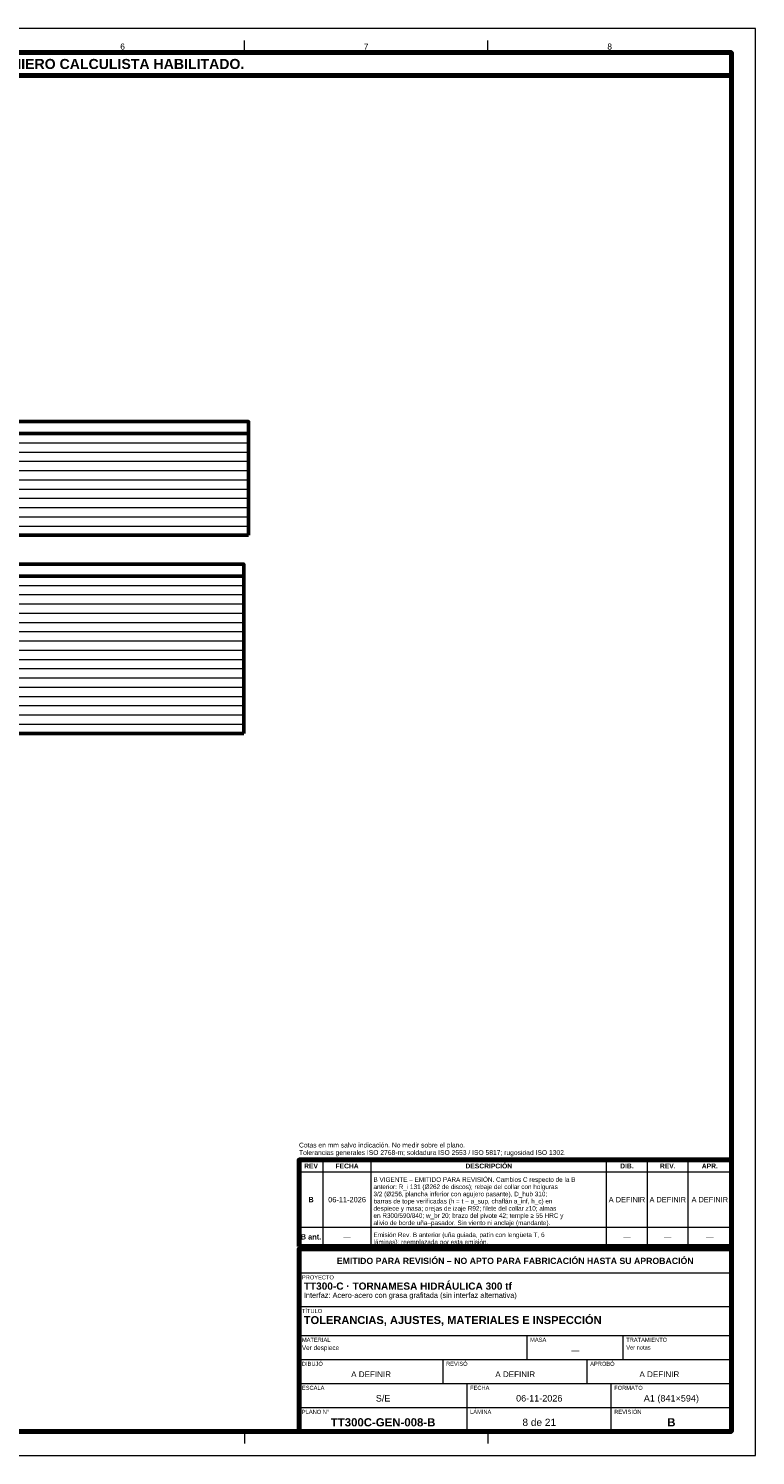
# Model space of a CAD drawing. Header units: millimetres. Extents: x 0 to 841, y 0 to 594.
# Tile 4 of 4: x 538 to 841, y 0 to 594. Entities that reach past the tile are written whole.
import ezdxf
from ezdxf.enums import TextEntityAlignment as Align

# ---------------------------------------------------------------- set-up
doc = ezdxf.new("R2010")
doc.units = ezdxf.units.MM
for name, color, linetype, lineweight in [('FINA', 7, 'CONTINUOUS', 18), ('MARCO', 7, 'CONTINUOUS', 70), ('TXT', 7, 'CONTINUOUS', 25), ('VIS', 7, 'CONTINUOUS', 50)]:
    doc.layers.add(name, color=color, linetype=linetype, lineweight=lineweight)
doc.styles.add('STD', font='LiberationSans-Regular.ttf')
doc.styles.add('STDB', font='LiberationSans-Bold.ttf')

msp = doc.modelspace()

# ---------------------------------------------------------------- linework, layer by layer
at = {"layer": 'FINA'}
for p, q in [((628.25, 584), (628.25, 589)), ((729.625, 584), (729.625, 589)), ((30, 425.4), (630, 425.4)), ((30, 421.55), (630, 421.55)), ((30, 417.7), (630, 417.7)), ((30, 413.85), (630, 413.85)), ((30, 410), (630, 410)), ((30, 406.15), (630, 406.15)), ((30, 402.3), (630, 402.3)), ((30, 398.45), (630, 398.45)), ((30, 394.6), (630, 394.6)), ((30, 390.75), (630, 390.75)), ((30, 386.9), (630, 386.9)), ((30, 366.05), (628, 366.05)), ((30, 362.2), (628, 362.2)), ((30, 358.35), (628, 358.35)), ((30, 354.5), (628, 354.5)), ((30, 350.65), (628, 350.65)), ((30, 346.8), (628, 346.8)), ((30, 342.95), (628, 342.95)), ((30, 339.1), (628, 339.1)), ((30, 335.25), (628, 335.25)), ((30, 331.4), (628, 331.4)), ((30, 327.55), (628, 327.55)), ((30, 323.7), (628, 323.7)), ((30, 319.85), (628, 319.85)), ((30, 316), (628, 316)), ((30, 312.15), (628, 312.15)), ((30, 308.3), (628, 308.3)), ((30, 304.45), (628, 304.45)), ((661, 87), (661, 123)), ((681, 87), (681, 123)), ((779, 87), (779, 123)), ((796, 87), (796, 123)), ((813, 87), (813, 123)), ((651, 118), (831, 118)), ((651, 95), (831, 95)), ((651, 87), (831, 87)), ((651, 86), (831, 86)), ((651, 76), (831, 76)), ((651, 62), (831, 62)), ((651, 50), (831, 50)), ((746, 40), (746, 50)), ((786, 40), (786, 50)), ((651, 40), (831, 40)), ((711, 30), (711, 40)), ((771, 30), (771, 40)), ((651, 30), (831, 30)), ((721, 20), (721, 30)), ((781, 20), (781, 30)), ((651, 20), (831, 20)), ((721, 10), (721, 20)), ((781, 10), (781, 20)), ((628.25, 10), (628.25, 5)), ((729.625, 10), (729.625, 5))]:
    msp.add_line(p, q, dxfattribs=at)
msp.add_lwpolyline([(0, 0), (841, 0), (841, 594), (0, 594)], close=True, dxfattribs=at)
at = {"layer": 'MARCO'}
for points in [[(20, 10), (831, 10), (831, 584), (20, 584)], [(20, 574.5), (831, 574.5), (831, 584), (20, 584)], [(651, 87), (831, 87), (831, 123), (651, 123)], [(651, 10), (831, 10), (831, 86), (651, 86)]]:
    msp.add_lwpolyline(points, close=True, dxfattribs=at)
at = {"layer": 'VIS'}
for p, q in [((630, 430.4), (630, 383.05)), ((30, 383.05), (630, 383.05)), ((628, 371.05), (628, 300.6)), ((30, 300.6), (628, 300.6))]:
    msp.add_line(p, q, dxfattribs=at)
for points in [[(30, 425.4), (630, 425.4), (630, 430.4), (30, 430.4)], [(30, 366.05), (628, 366.05), (628, 371.05), (30, 371.05)]]:
    msp.add_lwpolyline(points, close=True, dxfattribs=at)

# ---------------------------------------------------------------- texts
at = {"layer": 'TXT'}
for s, height, style, p in [('ESTOS PLANOS NO SON VÁLIDOS PARA FABRICACIÓN HASTA SU REVISIÓN Y APROBACIÓN POR UN INGENIERO CALCULISTA HABILITADO.', 4.2, 'STDB', (425.5, 579.25)), ('6', 2.5, 'STD', (577.562, 586.5)), ('7', 2.5, 'STD', (678.938, 586.5)), ('8', 2.5, 'STD', (780.312, 586.5)), ('REV', 2, 'STDB', (656, 120.5)), ('FECHA', 2, 'STDB', (671, 120.5)), ('DESCRIPCIÓN', 2, 'STDB', (730, 120.5)), ('DIB.', 2, 'STDB', (787.5, 120.5)), ('REV.', 2, 'STDB', (804.5, 120.5)), ('APR.', 2, 'STDB', (822, 120.5)), ('B', 2.2, 'STDB', (656, 106.5)), ('06-11-2026', 2.2, 'STD', (671, 106.5)), ('A DEFINIR', 2.2, 'STD', (787.5, 106.5)), ('A DEFINIR', 2.2, 'STD', (804.5, 106.5)), ('A DEFINIR', 2.2, 'STD', (822, 106.5)), ('B ant.', 2.2, 'STDB', (656, 91)), ('—', 2.2, 'STD', (671, 91)), ('—', 2.2, 'STD', (787.5, 91)), ('—', 2.2, 'STD', (804.5, 91)), ('—', 2.2, 'STD', (822, 91)), ('EMITIDO PARA REVISIÓN – NO APTO PARA FABRICACIÓN HASTA SU APROBACIÓN', 2.6, 'STDB', (741, 81)), ('—', 2.4, 'STD', (766, 43.8)), ('A DEFINIR', 2.4, 'STD', (681, 33.8)), ('A DEFINIR', 2.4, 'STD', (741, 33.8)), ('A DEFINIR', 2.4, 'STD', (801, 33.8)), ('S/E', 2.7, 'STD', (686, 23.8)), ('06-11-2026', 2.7, 'STD', (751, 23.8)), ('A1 (841×594)', 2.7, 'STD', (806, 23.8)), ('TT300C-GEN-008-B', 3.4, 'STDB', (686, 13.8)), ('8 de 21', 3, 'STD', (751, 13.8)), ('B', 3.4, 'STDB', (806, 13.8))]:
    msp.add_text(s, height=height, dxfattribs=dict(at, style=style)).set_placement(p, align=Align.MIDDLE_CENTER)
at = {"layer": 'TXT', "style": 'STD'}
for s, p in [('Tolerancias generales ISO 2768-m; soldadura ISO 2553 / ISO 5817; rugosidad ISO 1302.', (651, 124.5)), ('Cotas en mm salvo indicación. No medir sobre el plano.', (651, 127.6))]:
    msp.add_text(s, height=2, dxfattribs=at).set_placement(p, align=Align.BOTTOM_LEFT)
at = {"layer": 'TXT'}
for s, height, style, p in [('anterior: R_i 131 (Ø262 de discos); rebaje del collar con holguras', 1.9, 'STD', (682, 112.8)), ('B VIGENTE – EMITIDO PARA REVISIÓN. Cambios C respecto de la B', 1.9, 'STD', (682, 115.8)), ('3/2 (Ø256, plancha inferior con agujero pasante), D_hub 310;', 1.9, 'STD', (682, 109.8)), ('barras de tope verificadas (h = t − a_sup, chaflán a_inf, h_c) en', 1.9, 'STD', (682, 106.8)), ('despiece y masa; orejas de izaje R92; filete del collar z10; almas', 1.9, 'STD', (682, 103.8)), ('en R300/590/840; w_br 20; brazo del pivote 42; temple ≥ 55 HRC y', 1.9, 'STD', (682, 100.8)), ('alivio de borde uña–pasador. Sin viento ni anclaje (mandante).', 1.9, 'STD', (682, 97.8)), ('láminas); reemplazada por esta emisión.', 1.9, 'STD', (682, 89.8)), ('Emisión Rev. B anterior (uña guiada, patín con lengüeta T, 6', 1.9, 'STD', (682, 92.8)), ('PROYECTO', 1.7, 'STD', (652.2, 75)), ('TT300-C · TORNAMESA HIDRÁULICA 300 tf', 3, 'STDB', (653, 72)), ('Interfaz: Acero-acero con grasa grafitada (sin interfaz alternativa)', 2.2, 'STD', (653, 67.8)), ('TÍTULO', 1.7, 'STD', (652.2, 61)), ('TOLERANCIAS, AJUSTES, MATERIALES E INSPECCIÓN', 3.3, 'STDB', (653, 58)), ('MATERIAL', 1.7, 'STD', (652.2, 49)), ('MASA', 1.7, 'STD', (747.2, 49)), ('TRATAMIENTO', 1.7, 'STD', (787.2, 49)), ('Ver despiece', 1.9, 'STD', (652.2, 45.8)), ('Ver notas', 1.7, 'STD', (787.2, 45.8)), ('DIBUJÓ', 1.7, 'STD', (652.2, 39)), ('REVISÓ', 1.7, 'STD', (712.2, 39)), ('APROBÓ', 1.7, 'STD', (772.2, 39)), ('ESCALA', 1.7, 'STD', (652.2, 29)), ('FECHA', 1.7, 'STD', (722.2, 29)), ('FORMATO', 1.7, 'STD', (782.2, 29)), ('PLANO N°', 1.7, 'STD', (652.2, 19)), ('LÁMINA', 1.7, 'STD', (722.2, 19)), ('REVISIÓN', 1.7, 'STD', (782.2, 19))]:
    msp.add_text(s, height=height, dxfattribs=dict(at, style=style)).set_placement(p, align=Align.TOP_LEFT)

doc.saveas('drawing.dxf')
